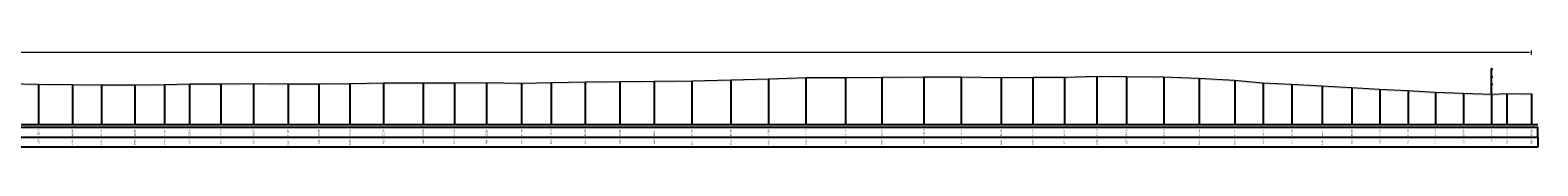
# Model space of a CAD drawing. Header units: metres. Extents: x 197883 to 206898, y 361907 to 364395.
# Tile 217 of 256: x 206022 to 206172, y 364383 to 364393. Entities that reach past the tile are written whole.
import ezdxf
from ezdxf.enums import TextEntityAlignment as Align

# ---------------------------------------------------------------- set-up
doc = ezdxf.new("R2010")
doc.units = ezdxf.units.M
doc.header["$PDMODE"] = 35
doc.header["$PDSIZE"] = 0.075
for name, color, linetype, lineweight in [('B-ME-IE-TERREINAFSCHEIDING_KUNSTMATIG_RASTERHEKWERK-SD', 20, 'Continuous', 25), ('X-ME-AL-PROFIEL_HUIDIG MAAIVELD-GD', 252, 'Continuous', 0), ('X-XX-AL-DETAIL1-M', 7, 'Continuous', 18)]:
    doc.layers.add(name, color=color, linetype=linetype, lineweight=lineweight)
doc.layers.add('X-ME-AL-PROFIELRASTER-S', color=7, linetype='Continuous')
doc.styles.add('NLCS-ISO-ANNOTATIVE-T18', font='NLCS-ISO.ttf', dxfattribs={"height": 1.8})
doc.styles.add('NLCS-ISO-M100-T25', font='NLCS-ISO.ttf', dxfattribs={"height": 0.25})
doc.dimstyles.new('NLCS-M100-T25-PIJL_L2_H1', dxfattribs={"dimscale": 0.1, "dimtxt": 2.5, "dimasz": 2.5, "dimexe": 2, "dimexo": 2, "dimgap": 0.7, "dimtad": 1, "dimzin": 0, "dimdsep": 46, "dimtxsty": 'NLCS-ISO-M100-T25', "dimcen": 0, "dimdle": 2, "dimclrd": 256, "dimclre": 256, "dimclrt": 256, "dimadec": 1, "dimazin": 0, "dimtfac": 1, "dimtdec": 3, "dimtofl": 0, "dimtmove": 0, "dimatfit": 3, "dimfxl": 2, "dimfxlon": 1, "dimtfillclr": 256, "dimtolj": 1, "dimtzin": 0, "dimlwd": -1, "dimlwe": -1, "dimarcsym": 0})

# ---------------------------------------------------------------- blocks, each defined once
blk = doc.blocks.new('SAL-PROFIELRASTER_BALK_EIND1-D')
at = {"color": 0, "linetype": 'ByBlock', "lineweight": -2}
blk.add_line((1, -12.5), (1, -2.5), dxfattribs=at)
at = {"color": 0, "linetype": 'ByBlock', "lineweight": -2, "flags": 128}
for points in [[(0, 0), (1, 0)], [(0, -2.5), (1, -2.5)], [(0, -12.5), (1, -12.5)]]:
    blk.add_lwpolyline(points, dxfattribs=at)
blk = doc.blocks.new('SAL-PROFIELRASTER_BALK_EIND2-D')
at = {"color": 0, "linetype": 'ByBlock', "lineweight": -2}
for p, q in [((1, -2.5), (1, -12.5)), ((1, -12.5), (0, -12.5))]:
    blk.add_line(p, q, dxfattribs=at)
blk = doc.blocks.new('SAL-PROFIELRASTER_BALK_DATA-D')
at = {"color": 0, "linetype": 'ByBlock', "lineweight": -2}
blk.add_lwpolyline([(0, -3.5), (0, -2.5)], dxfattribs=at)
at = {"color": 0, "linetype": 'ByBlock', "lineweight": -2, "style": 'NLCS-ISO-ANNOTATIVE-T18'}
blk.add_attdef('GETAL', text='', height=1.5, rotation=90, dxfattribs=at).set_placement((0.75, -5), align=Align.RIGHT)
blk = doc.blocks.new('SAL-PROFIELRASTER_AANHAAL-D')
at = {"color": 9, "linetype": 'ByBlock', "lineweight": -2, "flags": 128}
blk.add_lwpolyline([(0, 1), (0, 0)], dxfattribs=at)
blk = doc.blocks.new('*D243')
at = {"layer": 'Defpoints', "color": 0, "transparency": 16777216}
for p in [(205783.86, 364392.35), (205783.86, 364385.19), (206171.21, 364385.19)]:
    blk.add_point(p, dxfattribs=at)
at = {"layer": 'X-XX-AL-DETAIL1-M', "color": 253, "transparency": 16777216}
for p, q in [((205783.86, 364392.15), (205783.86, 364392.55)), ((206170.96, 364392.35), (205784.11, 364392.35)), ((206171.21, 364392.15), (206171.21, 364392.55))]:
    blk.add_line(p, q, dxfattribs=at)
for points in [[(205784.11, 364392.39), (205784.11, 364392.31), (205783.86, 364392.35)], [(206170.96, 364392.39), (206170.96, 364392.31), (206171.21, 364392.35)]]:
    blk.add_solid(points, dxfattribs=at)
at = {"layer": 'X-XX-AL-DETAIL1-M', "color": 253, "transparency": 16777216, "insert": (205889.45, 364392.55), "char_height": 0.25, "attachment_point": 5, "style": 'NLCS-ISO-M100-T25'}
blk.add_mtext('\\A1;Gras', dxfattribs=at)
blk = doc.blocks.new('SIE-RASTERHEKWERK-SOD')
at = {"flags": 128}
for points in [[(-0.035, 1.035), (0.035, 0.965)], [(-0.035, 0.965), (0, 1), (0.035, 1.035)], [(-0.035, 0.735), (0.035, 0.665)], [(-0.035, 0.665), (0, 0.7), (0.035, 0.735)], [(0, 0), (0, 1)], [(-0.035, 0.435), (0.035, 0.365)], [(-0.035, 0.365), (0, 0.4), (0.035, 0.435)]]:
    blk.add_lwpolyline(points, dxfattribs=at)

msp = doc.modelspace()

# ---------------------------------------------------------------- hatches: boundary and pattern name
at = {"layer": 'X-ME-AL-PROFIEL_HUIDIG MAAIVELD-GD'}
h = msp.add_hatch(dxfattribs=at)
h.set_pattern_fill('AGR-MAAIVELD', color=256, scale=0.05, pattern_type=2)
h.set_pattern_definition([(45, (0, 23.45443), (-0.25000007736, 0.25000007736), []), (45, (-0.0357, 23.49015), (0, 0.50000015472), [0.3535535, -0.3535535]), (45, (-0.07143, 23.52586), (0, 0.50000015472), [0.3535535, -0.3535535]), (45, (-0.10764, 23.56208), (0, 0.50000015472), [0.3535535, -0.3535535]), (45, (-0.14286, 23.5973), (0, 0.50000015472), [0.3535535, -0.3535535]), (45, (-0.17857, 23.633), (0, 0.50000015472), [0.3535535, -0.3535535]), (45, (-0.2143, 23.66872), (0, 0.50000015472), [0.3535535, -0.3535535]), (315, (0, 23.45443), (0.25000007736, 0.25000007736), []), (315, (0.0357, 23.49015), (0.50000015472, -1e-16), [0.3535535, -0.3535535]), (315, (0.07143, 23.52586), (0.50000015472, -1e-16), [0.3535535, -0.3535535]), (315, (0.10764, 23.56208), (0.50000015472, -1e-16), [0.3535535, -0.3535535]), (315, (0.14286, 23.5973), (0.50000015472, -1e-16), [0.3535535, -0.3535535]), (315, (0.17857, 23.633), (0.50000015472, -1e-16), [0.3535535, -0.3535535]), (315, (0.2143, 23.66872), (0.50000015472, -1e-16), [0.3535535, -0.3535535])])
h.paths.add_polyline_path([(206171.207, 364388.242), (206171.207, 364388.092), (206168.768, 364388.13), (206167.246, 364388.048), (206164.445, 364388.154), (206161.657, 364388.249), (206158.942, 364388.409), (206156.155, 364388.543), (206153.362, 364388.713), (206150.43, 364388.88), (206147.42, 364389.05), (206144.576, 364389.177), (206141.734, 364389.435), (206138.218, 364389.638), (206134.691, 364389.79), (206130.992, 364389.812), (206128.061, 364389.841), (206124.826, 364389.752), (206121.683, 364389.732), (206118.545, 364389.708), (206114.591, 364389.769), (206110.867, 364389.792), (206106.693, 364389.734), (206103.107, 364389.718), (206099.169, 364389.703), (206095.442, 364389.595), (206091.707, 364389.484), (206087.85, 364389.383), (206084.102, 364389.345), (206080.69, 364389.305), (206077.239, 364389.291), (206073.858, 364389.23), (206070.94, 364389.163), (206067.452, 364389.203), (206064.26, 364389.194), (206061.168, 364389.19), (206057.221, 364389.193), (206053.888, 364389.127), (206050.806, 364389.099), (206047.746, 364389.088), (206044.325, 364389.112), (206041.065, 364389.091), (206037.959, 364389.076), (206035.498, 364389.005), (206032.535, 364388.995), (206029.215, 364388.976), (206026.339, 364389.008), (206022.973, 364389.042), (206019.921, 364389.122), (206016.785, 364389.137), (206013.776, 364389.195), (206010.613, 364389.244), (206007.756, 364389.315), (206004.656, 364389.393), (206000.574, 364389.506), (205997.253, 364389.6), (205994.034, 364389.596), (205990.119, 364389.62), (205986.627, 364389.641), (205983.535, 364389.535), (205979.638, 364389.557), (205976.138, 364389.63), (205972.966, 364389.576), (205969.267, 364389.621), (205965.283, 364389.507), (205961.231, 364389.49), (205957.433, 364389.402), (205953.63, 364389.158), (205949.284, 364388.787), (205945.328, 364388.505), (205940.977, 364388.291), (205937.68, 364388.198), (205934.283, 364387.868), (205930.633, 364387.641), (205924.964, 364387.495), (205922.096, 364387.406), (205919.582, 364387.329), (205918.501, 364387.713), (205915.416, 364387.811), (205911.798, 364387.763), (205908.49, 364387.803), (205905.007, 364387.906), (205901.042, 364387.889), (205897.696, 364387.856), (205894.342, 364387.896), (205890.691, 364387.818), (205887.086, 364387.843), (205883.616, 364387.744), (205880.299, 364387.743), (205876.996, 364387.678), (205873.856, 364387.655), (205870.993, 364387.68), (205867.616, 364388.098), (205865.021, 364388.371), (205863.057, 364387.973), (205861.435, 364388.1), (205859.099, 364388.546), (205855.688, 364388.943), (205851.43, 364389.079), (205847.165, 364389.046), (205843.7, 364388.967), (205839.878, 364388.911), (205835.955, 364388.884), (205831.932, 364388.954), (205828.12, 364389.049), (205824.83, 364388.993), (205821.403, 364389.052), (205817.267, 364389.035), (205813.366, 364388.947), (205808.794, 364388.882), (205804.53, 364388.852), (205801.002, 364388.711), (205797.033, 364388.532), (205793.304, 364388.419), (205789.633, 364388.455), (205786.376, 364388.588), (205783.859, 364388.386), (205783.859, 364388.536), (205786.376, 364388.738), (205789.633, 364388.605), (205793.304, 364388.569), (205797.033, 364388.682), (205801.002, 364388.861), (205804.53, 364389.002), (205808.794, 364389.032), (205813.366, 364389.097), (205817.267, 364389.185), (205821.403, 364389.202), (205824.83, 364389.143), (205828.12, 364389.199), (205831.932, 364389.104), (205835.955, 364389.034), (205839.878, 364389.061), (205843.7, 364389.117), (205847.165, 364389.196), (205851.43, 364389.229), (205855.688, 364389.093), (205859.099, 364388.696), (205861.435, 364388.25), (205863.057, 364388.123), (205865.021, 364388.521), (205867.616, 364388.248), (205870.993, 364387.83), (205873.856, 364387.805), (205876.996, 364387.828), (205880.299, 364387.893), (205883.616, 364387.894), (205887.086, 364387.993), (205890.691, 364387.968), (205894.342, 364388.046), (205897.696, 364388.006), (205901.042, 364388.039), (205905.007, 364388.056), (205908.49, 364387.953), (205911.798, 364387.913), (205915.416, 364387.961), (205918.501, 364387.863), (205919.582, 364387.479), (205922.096, 364387.556), (205924.964, 364387.645), (205930.633, 364387.791), (205934.283, 364388.018), (205937.68, 364388.348), (205940.977, 364388.441), (205945.328, 364388.655), (205949.284, 364388.937), (205953.63, 364389.308), (205957.433, 364389.552), (205961.231, 364389.64), (205965.283, 364389.657), (205969.267, 364389.771), (205972.966, 364389.726), (205976.138, 364389.78), (205979.638, 364389.707), (205983.535, 364389.685), (205986.627, 364389.791), (205990.119, 364389.77), (205994.034, 364389.746), (205997.253, 364389.75), (206000.574, 364389.656), (206004.656, 364389.543), (206007.756, 364389.465), (206010.613, 364389.394), (206013.776, 364389.345), (206016.785, 364389.287), (206019.921, 364389.272), (206022.973, 364389.192), (206026.339, 364389.158), (206029.215, 364389.126), (206032.535, 364389.145), (206035.498, 364389.155), (206037.959, 364389.226), (206041.065, 364389.241), (206044.325, 364389.262), (206047.746, 364389.238), (206050.806, 364389.249), (206053.888, 364389.277), (206057.221, 364389.343), (206061.168, 364389.34), (206064.26, 364389.344), (206067.452, 364389.353), (206070.94, 364389.313), (206073.858, 364389.38), (206077.239, 364389.441), (206080.69, 364389.455), (206084.102, 364389.495), (206087.85, 364389.533), (206091.707, 364389.634), (206095.442, 364389.745), (206099.169, 364389.853), (206103.107, 364389.868), (206106.693, 364389.884), (206110.867, 364389.942), (206114.591, 364389.919), (206118.545, 364389.858), (206121.683, 364389.882), (206124.826, 364389.902), (206128.061, 364389.991), (206130.992, 364389.962), (206134.691, 364389.94), (206138.218, 364389.788), (206141.734, 364389.585), (206144.576, 364389.327), (206147.42, 364389.2), (206150.43, 364389.03), (206153.362, 364388.863), (206156.155, 364388.693), (206158.942, 364388.559), (206161.657, 364388.399), (206164.445, 364388.304), (206167.246, 364388.198), (206168.768, 364388.28)])

# ---------------------------------------------------------------- linework, layer by layer
msp.add_lwpolyline([(206019.921, 364389.272), (206022.973, 364389.192), (206026.339, 364389.158), (206029.215, 364389.126), (206032.535, 364389.145), (206035.498, 364389.155), (206037.959, 364389.226), (206041.065, 364389.241), (206044.325, 364389.262), (206047.746, 364389.238), (206050.806, 364389.249), (206053.888, 364389.277), (206057.221, 364389.343), (206061.168, 364389.34), (206064.26, 364389.344), (206067.452, 364389.353), (206070.94, 364389.313), (206073.858, 364389.38), (206077.239, 364389.441), (206080.69, 364389.455), (206084.102, 364389.495), (206087.85, 364389.533), (206091.707, 364389.634), (206095.442, 364389.745), (206099.169, 364389.853), (206103.107, 364389.868), (206106.693, 364389.884), (206110.867, 364389.942), (206114.591, 364389.919), (206118.545, 364389.858), (206121.683, 364389.882), (206124.826, 364389.902), (206128.061, 364389.991), (206130.992, 364389.962), (206134.691, 364389.94), (206138.218, 364389.788), (206141.734, 364389.585), (206144.576, 364389.327), (206147.42, 364389.2), (206150.43, 364389.03), (206153.362, 364388.863), (206156.155, 364388.693), (206158.942, 364388.559), (206161.657, 364388.399), (206164.445, 364388.304), (206167.246, 364388.198), (206168.768, 364388.28), (206171.207, 364388.242)], dxfattribs=at)

# ---------------------------------------------------------------- block references
at = {"layer": 'B-ME-IE-TERREINAFSCHEIDING_KUNSTMATIG_RASTERHEKWERK-SD', "xscale": 2.5, "yscale": 2.5, "zscale": 2.5}
msp.add_blockref('SIE-RASTERHEKWERK-SOD', (206167.246, 364388.198), dxfattribs=at)
at = {"layer": 'X-ME-AL-PROFIELRASTER-S'}
for p, yscale in [((206057.221, 364385.194), 4.149000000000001), ((206061.168, 364385.194), 4.146000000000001), ((206064.26, 364385.194), 4.149999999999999), ((206067.452, 364385.194), 4.158999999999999), ((206070.94, 364385.194), 4.119), ((206073.858, 364385.194), 4.186), ((206077.239, 364385.194), 4.247), ((206080.69, 364385.194), 4.260999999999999), ((206084.102, 364385.194), 4.300999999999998), ((206087.85, 364385.194), 4.338999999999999), ((206091.707, 364385.194), 4.440000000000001), ((206095.442, 364385.194), 4.550999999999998), ((206099.169, 364385.194), 4.658999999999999), ((206103.107, 364385.194), 4.673999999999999), ((206106.693, 364385.194), 4.690000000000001), ((206110.867, 364385.194), 4.748000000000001), ((206114.591, 364385.194), 4.725000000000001), ((206118.545, 364385.194), 4.664000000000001), ((206121.683, 364385.194), 4.687999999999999), ((206124.826, 364385.194), 4.707999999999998), ((206128.061, 364385.194), 4.797000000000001), ((206130.992, 364385.194), 4.768000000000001), ((206134.691, 364385.194), 4.745999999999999), ((206138.218, 364385.194), 4.594000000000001), ((206141.734, 364385.194), 4.390999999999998), ((206144.576, 364385.194), 4.132999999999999), ((206022.973, 364385.194), 3.997999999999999), ((206026.339, 364385.194), 3.964), ((206029.215, 364385.194), 3.932), ((206032.535, 364385.194), 3.951000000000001), ((206035.498, 364385.194), 3.961), ((206037.959, 364385.194), 4.032), ((206041.065, 364385.194), 4.047000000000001), ((206044.325, 364385.194), 4.068000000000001), ((206047.746, 364385.194), 4.044), ((206050.806, 364385.194), 4.055), ((206053.888, 364385.194), 4.082999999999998), ((206147.42, 364385.194), 4.006), ((206150.43, 364385.194), 3.836), ((206153.362, 364385.194), 3.669), ((206156.155, 364385.194), 3.499000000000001), ((206158.942, 364385.194), 3.365), ((206161.657, 364385.194), 3.205), ((206164.445, 364385.194), 3.109999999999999), ((206167.246, 364385.194), 3.004), ((206168.768, 364385.194), 3.086), ((206171.207, 364385.194), 3.048)]:
    msp.add_blockref('SAL-PROFIELRASTER_AANHAAL-D', p, dxfattribs=dict(at, yscale=yscale))
at = {"layer": 'X-ME-AL-PROFIELRASTER-S', "xscale": 387.9734933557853, "yscale": 0.1, "zscale": 387.9734933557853}
for name, p in [('SAL-PROFIELRASTER_BALK_EIND1-D', (205783.859, 364385.194)), ('SAL-PROFIELRASTER_BALK_EIND2-D', (205783.859, 364384.194))]:
    msp.add_blockref(name, p, dxfattribs=at)
at = {"layer": 'X-ME-AL-PROFIELRASTER-S', "xscale": 0.1, "yscale": 0.1, "zscale": 0.1}
for p, values in [((206022.973, 364385.194), {'GETAL': '239.11'}), ((206026.339, 364385.194), {'GETAL': '242.48'}), ((206029.215, 364385.194), {'GETAL': '245.36'}), ((206032.535, 364385.194), {'GETAL': '248.68'}), ((206035.498, 364385.194), {'GETAL': '251.64'}), ((206037.959, 364385.194), {'GETAL': '254.10'}), ((206041.065, 364385.194), {'GETAL': '257.21'}), ((206044.325, 364385.194), {'GETAL': '260.47'}), ((206047.746, 364385.194), {'GETAL': '263.89'}), ((206050.806, 364385.194), {'GETAL': '266.95'}), ((206053.888, 364385.194), {'GETAL': '270.03'}), ((206057.221, 364385.194), {'GETAL': '273.36'}), ((206061.168, 364385.194), {'GETAL': '277.31'}), ((206064.26, 364385.194), {'GETAL': '280.40'}), ((206067.452, 364385.194), {'GETAL': '283.59'}), ((206070.94, 364385.194), {'GETAL': '287.08'}), ((206073.858, 364385.194), {'GETAL': '290.00'}), ((206077.239, 364385.194), {'GETAL': '293.38'}), ((206080.69, 364385.194), {'GETAL': '296.83'}), ((206084.102, 364385.194), {'GETAL': '300.24'}), ((206087.85, 364385.194), {'GETAL': '303.99'}), ((206091.707, 364385.194), {'GETAL': '307.85'}), ((206095.442, 364385.194), {'GETAL': '311.58'}), ((206099.169, 364385.194), {'GETAL': '315.31'}), ((206103.107, 364385.194), {'GETAL': '319.25'}), ((206106.693, 364385.194), {'GETAL': '322.83'}), ((206110.867, 364385.194), {'GETAL': '327.01'}), ((206114.591, 364385.194), {'GETAL': '330.73'}), ((206118.545, 364385.194), {'GETAL': '334.69'}), ((206121.683, 364385.194), {'GETAL': '337.82'}), ((206124.826, 364385.194), {'GETAL': '340.97'}), ((206128.061, 364385.194), {'GETAL': '344.20'}), ((206130.992, 364385.194), {'GETAL': '347.13'}), ((206134.691, 364385.194), {'GETAL': '350.83'}), ((206138.218, 364385.194), {'GETAL': '354.36'}), ((206141.734, 364385.194), {'GETAL': '357.87'}), ((206144.576, 364385.194), {'GETAL': '360.72'}), ((206147.42, 364385.194), {'GETAL': '363.56'}), ((206150.43, 364385.194), {'GETAL': '366.57'}), ((206153.362, 364385.194), {'GETAL': '369.50'}), ((206156.155, 364385.194), {'GETAL': '372.30'}), ((206158.942, 364385.194), {'GETAL': '375.08'}), ((206161.657, 364385.194), {'GETAL': '377.80'}), ((206164.445, 364385.194), {'GETAL': '380.59'}), ((206167.246, 364385.194), {'GETAL': '383.39'}), ((206168.768, 364385.194), {'GETAL': '384.91'}), ((206171.207, 364385.194), {'GETAL': '387.35'}), ((206022.973, 364384.194), {'GETAL': '16.00'}), ((206026.339, 364384.194), {'GETAL': '15.96'}), ((206029.215, 364384.194), {'GETAL': '15.93'}), ((206032.535, 364384.194), {'GETAL': '15.95'}), ((206035.498, 364384.194), {'GETAL': '15.96'}), ((206037.959, 364384.194), {'GETAL': '16.03'}), ((206041.065, 364384.194), {'GETAL': '16.05'}), ((206044.325, 364384.194), {'GETAL': '16.07'}), ((206047.746, 364384.194), {'GETAL': '16.04'}), ((206050.806, 364384.194), {'GETAL': '16.06'}), ((206053.888, 364384.194), {'GETAL': '16.08'}), ((206057.221, 364384.194), {'GETAL': '16.15'}), ((206061.168, 364384.194), {'GETAL': '16.15'}), ((206064.26, 364384.194), {'GETAL': '16.15'}), ((206067.452, 364384.194), {'GETAL': '16.16'}), ((206070.94, 364384.194), {'GETAL': '16.12'}), ((206073.858, 364384.194), {'GETAL': '16.19'}), ((206077.239, 364384.194), {'GETAL': '16.25'}), ((206080.69, 364384.194), {'GETAL': '16.26'}), ((206084.102, 364384.194), {'GETAL': '16.30'}), ((206087.85, 364384.194), {'GETAL': '16.34'}), ((206091.707, 364384.194), {'GETAL': '16.44'}), ((206095.442, 364384.194), {'GETAL': '16.55'}), ((206099.169, 364384.194), {'GETAL': '16.66'}), ((206103.107, 364384.194), {'GETAL': '16.67'}), ((206106.693, 364384.194), {'GETAL': '16.69'}), ((206110.867, 364384.194), {'GETAL': '16.75'}), ((206114.591, 364384.194), {'GETAL': '16.73'}), ((206118.545, 364384.194), {'GETAL': '16.66'}), ((206121.683, 364384.194), {'GETAL': '16.69'}), ((206124.826, 364384.194), {'GETAL': '16.71'}), ((206128.061, 364384.194), {'GETAL': '16.80'}), ((206130.992, 364384.194), {'GETAL': '16.77'}), ((206134.691, 364384.194), {'GETAL': '16.75'}), ((206138.218, 364384.194), {'GETAL': '16.59'}), ((206141.734, 364384.194), {'GETAL': '16.39'}), ((206144.576, 364384.194), {'GETAL': '16.13'}), ((206147.42, 364384.194), {'GETAL': '16.01'}), ((206150.43, 364384.194), {'GETAL': '15.84'}), ((206153.362, 364384.194), {'GETAL': '15.67'}), ((206156.155, 364384.194), {'GETAL': '15.50'}), ((206158.942, 364384.194), {'GETAL': '15.37'}), ((206161.657, 364384.194), {'GETAL': '15.21'}), ((206164.445, 364384.194), {'GETAL': '15.11'}), ((206167.246, 364384.194), {'GETAL': '15.00'}), ((206168.768, 364384.194), {'GETAL': '15.09'}), ((206171.207, 364384.194), {'GETAL': '15.05'})]:
    msp.add_blockref('SAL-PROFIELRASTER_BALK_DATA-D', p, dxfattribs=at).add_auto_attribs(values)

# ---------------------------------------------------------------- dimensions: what is measured, and where the dimension line sits
at = {"layer": 'X-XX-AL-DETAIL1-M', "color": 253}
dim = msp.add_linear_dim(base=(205783.859, 364392.353), p1=(206171.207, 364385.194), p2=(205783.859, 364385.194), text='Gras', dimstyle='NLCS-M100-T25-PIJL_L2_H1', override={"dimclrd": 253, "dimclre": 253, "dimclrt": 253}, dxfattribs=at)
dim.commit()
dim.dimension.update_dxf_attribs({"geometry": '*D243', "text_midpoint": (205889.45, 364392.353), "dimtype": 160})

doc.saveas('drawing.dxf')
